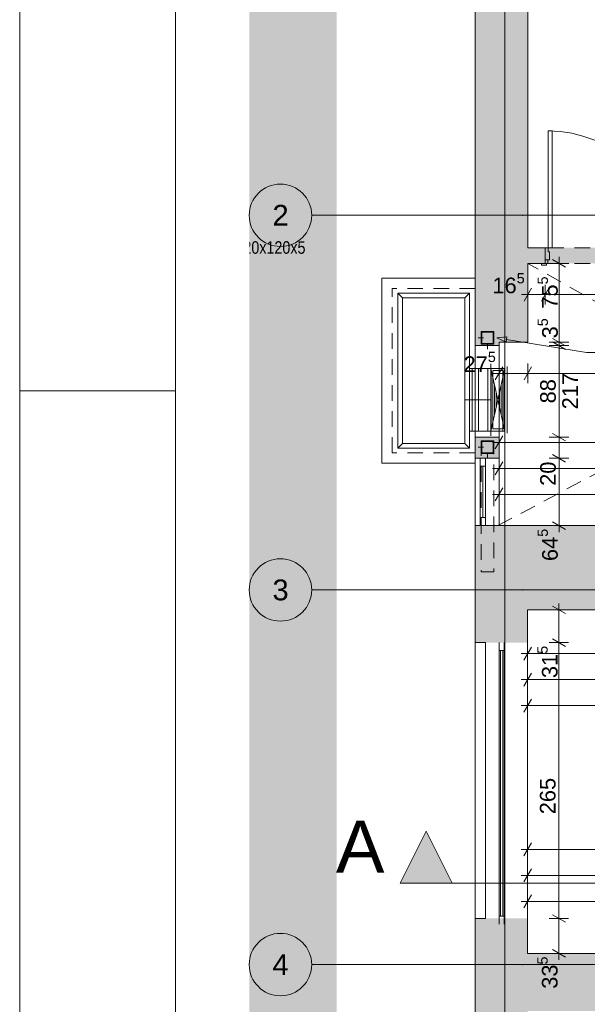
# Paper-space layout 'A-35 RZUT - PIĘTRO 5' of a CAD drawing. Header units: millimetres. Extents: x 0 to 800, y 0 to 500.
# Tile 2 of 18: x 0 to 109, y 179 to 368. Entities that reach past the tile are written whole.
import ezdxf
from ezdxf.xclip import XClip

# ---------------------------------------------------------------- set-up
doc = ezdxf.new("R2010")
doc.units = ezdxf.units.MM
doc.header["$MEASUREMENT"] = 0
doc.header["$XCLIPFRAME"] = 0
for name, pattern in [('ACAD_ISO03W100', [300, 120, -180]), ('DASHDOT', [254, 127, -63.5, 0, -63.5]), ('DASHDOTX2', [1000, 500, -250, 0, -250]), ('DOT2', [3, 0.5, -2.5]), ('Przer. długie kreski', [2.5, 1.5, -1]), ('PRZERYWANA_DU_A', [550, 350, -200])]:
    doc.linetypes.add(name, pattern=pattern)
for name, color, linetype, lineweight in [('0_Nr_pióra__2', 8, 'Continuous', 13), ('A_Arkusz_Nr_pióra__1', 7, 'Continuous', 20), ('A_linie przekroju_Nr_pióra__1', 7, 'Continuous', 20), ('A_wymiary_Nr_pióra__1', 7, 'Continuous', 20), ('A_wymiary_Nr_pióra__2', 8, 'Continuous', 13), ('A_ściany_Nr_pióra__1', 7, 'Continuous', 20), ('Drzwi Archicad_Nr_pióra__3', 252, 'Continuous', 13)]:
    doc.layers.add(name, color=color, linetype=linetype, lineweight=lineweight)
for name, color, linetype, lineweight, true_color in [('A_Arkusz_Nr_pióra__237', 7, 'Continuous', 5, 0x343434), ('A_konstrukcja stalowa_Nr_pióra__10', 7, 'Continuous', 13, 0x4b4b4b), ('A_opis_Nr_pióra__255', 7, 'Continuous', 15, 0x242424), ('A_opis_Nr_pióra__8', 7, 'Continuous', 13, 0x4c4c4c), ('A_osie_Nr_pióra__16', 7, 'Continuous', 5, 0x0f0f0f), ('A_osie_Nr_pióra__76', 7, 'Continuous', 5, 0x2d2d2d), ('A_sanitarne_Nr_pióra__6', 7, 'Continuous', 13, 0xa9a9a9), ('A_sufit_Nr_pióra__4', 7, 'Continuous', 18, 0x4b4b4b), ('A_ściany_Nr_pióra__10', 7, 'Continuous', 13, 0x4b4b4b), ('A_ściany_Nr_pióra__19', 7, 'Continuous', 5, 0x191919), ('Okna Archicada_Nr_pióra__19', 7, 'Continuous', 5, 0x191919)]:
    doc.layers.add(name, color=color, linetype=linetype, lineweight=lineweight, true_color=true_color)
for name, color, linetype in [('A_konstrukcja stalowa', 7, 'Continuous'), ('A_linie przekroju', 7, 'Continuous'), ('A_podrys', 7, 'Continuous'), ('A_ppoż proj', 7, 'Continuous'), ('A_ściany', 7, 'Continuous')]:
    doc.layers.add(name, color=color, linetype=linetype)
doc.styles.add('STYL_AUTOMATYCZNY_1', font='arial.ttf')
doc.styles.add('STYL_AUTOMATYCZNY_2', font='ARIALN.TTF')
doc.styles.add('STYL_AUTOMATYCZNY_5', font='arial.ttf')

# ---------------------------------------------------------------- blocks, each defined once
blk = doc.blocks.new('Rysunek_1_1', base_point=(-3193.41, -631.4))
at = {"linetype": 'Continuous', "lineweight": 0, "true_color": 0x484848}
blk.add_hatch(color=251, dxfattribs=at).paths.add_polyline_path([(44.07, 126.75), (60.84, 126.75), (60.84, 454.37), (374.97, 454.37), (374.97, 316.75), (544.97, 316.75), (544.97, 478.17), (44.07, 478.17)])
at = {"layer": 'A_konstrukcja stalowa', "linetype": 'Continuous', "lineweight": 0, "true_color": 0x252525}
h = blk.add_hatch(color=250, dxfattribs=at)
h.paths.add_polyline_path([(88.64, 305.99), (91.04, 305.99), (91.04, 308.39), (88.64, 308.39)])
h.paths.add_polyline_path([(88.74, 306.09), (88.74, 308.29), (90.94, 308.29), (90.94, 306.09)], flags=0)
h = blk.add_hatch(color=250, dxfattribs=at)
h.paths.add_polyline_path([(88.64, 284.99), (91.04, 284.99), (91.04, 287.39), (88.64, 287.39)])
h.paths.add_polyline_path([(88.74, 285.09), (88.74, 287.29), (90.94, 287.29), (90.94, 285.09)], flags=0)
at = {"layer": 'A_linie przekroju', "linetype": 'Continuous', "lineweight": 0, "true_color": 0x000000}
blk.add_hatch(color=18, dxfattribs=at).paths.add_polyline_path([(73.04, 202.41), (83.04, 202.41), (78.04, 212.41)])
at = {"layer": 'A_ppoż proj', "linetype": 'Continuous', "lineweight": 0, "true_color": 0x121212}
blk.add_hatch(color=250, dxfattribs=at).paths.add_polyline_path([(100.91, 324.51), (100.91, 321.51), (124.73, 321.51), (124.73, 324.51)])
at = {"layer": 'A_ściany', "linetype": 'Continuous', "lineweight": 0, "true_color": 0x000000}
for points in [[(87.44, 446.37), (87.44, 306.37), (97.58, 306.37), (97.58, 438.27)], [(97.58, 324.51), (97.58, 321.51), (100.91, 321.51), (100.91, 324.51)], [(92.04, 306.37), (87.44, 306.37), (87.44, 305.69), (90.04, 305.69), (92.04, 305.69)], [(87.44, 284.05), (92.04, 284.05), (92.04, 288.09), (90.04, 288.09), (87.44, 288.09)], [(87.44, 271.11), (87.44, 248.62), (97.53, 248.62), (97.53, 254.91)], [(97.53, 254.91), (186.57, 254.91), (186.57, 271.11), (87.44, 271.11)], [(87.44, 195.62), (87.44, 174.37), (97.53, 174.37), (97.53, 195.62)], [(186.63, 188.91), (97.53, 188.91), (97.53, 177.81), (186.63, 177.81)]]:
    blk.add_hatch(color=18, dxfattribs=at).paths.add_polyline_path(points)
at = {"layer": '0_Nr_pióra__2', "color": 8, "linetype": 'PRZERYWANA_DU_A', "lineweight": 13, "ltscale": 2, "flags": 128}
blk.add_lwpolyline([(544.97, 316.75), (374.97, 316.75), (374.97, 454.37), (60.84, 454.37), (60.84, 126.75)], dxfattribs=at)
at = {"layer": 'A_konstrukcja stalowa_Nr_pióra__10', "color": 251, "linetype": 'DOT2', "lineweight": 13, "ltscale": 2, "true_color": 0x4b4b4b}
for p, q in [((89.84, 304.99), (89.84, 309.39)), ((88.04, 307.19), (91.64, 307.19)), ((89.84, 283.99), (89.84, 288.39)), ((88.04, 286.19), (91.64, 286.19))]:
    blk.add_line(p, q, dxfattribs=at)
at = {"layer": 'A_konstrukcja stalowa_Nr_pióra__10', "color": 251, "linetype": 'Continuous', "lineweight": 13, "ltscale": 2, "true_color": 0x4b4b4b}
for p, q in [((91.04, 308.39), (88.64, 308.39)), ((88.64, 308.39), (88.64, 305.99)), ((88.74, 306.09), (88.74, 308.29)), ((88.74, 308.29), (90.94, 308.29)), ((90.94, 308.29), (90.94, 306.09)), ((91.04, 305.99), (91.04, 308.39)), ((88.64, 305.99), (91.04, 305.99)), ((90.94, 306.09), (88.74, 306.09)), ((91.04, 287.39), (88.64, 287.39)), ((88.64, 287.39), (88.64, 284.99)), ((88.74, 285.09), (88.74, 287.29)), ((88.74, 287.29), (90.94, 287.29)), ((90.94, 287.29), (90.94, 285.09)), ((91.04, 284.99), (91.04, 287.39)), ((88.64, 284.99), (91.04, 284.99)), ((90.94, 285.09), (88.74, 285.09))]:
    blk.add_line(p, q, dxfattribs=at)
at = {"layer": 'A_konstrukcja stalowa_Nr_pióra__10', "color": 251, "linetype": 'Przer. długie kreski', "lineweight": 13, "ltscale": 2, "true_color": 0x4b4b4b, "flags": 128}
blk.add_lwpolyline([(88.64, 262.25), (91.04, 262.25), (91.04, 284.99), (88.64, 284.99)], close=True, dxfattribs=at)
at = {"layer": 'A_linie przekroju_Nr_pióra__1', "color": 7, "linetype": 'ACAD_ISO03W100', "lineweight": 20, "ltscale": 2}
blk.add_line((83.04, 202.41), (544.97, 202.41), dxfattribs=at)
at = {"layer": 'A_linie przekroju_Nr_pióra__1', "color": 7, "linetype": 'Continuous', "lineweight": 20, "ltscale": 2, "flags": 128}
blk.add_lwpolyline([(73.04, 202.41), (83.04, 202.41), (78.04, 212.41)], close=True, dxfattribs=at)
at = {"layer": 'A_opis_Nr_pióra__255', "color": 250, "linetype": 'Continuous', "lineweight": 15, "ltscale": 2, "true_color": 0x242424}
for p, q in [((91.64, 307.19), (93.56, 307.38)), ((91.64, 307.19), (93.4, 306.39)), ((93.56, 307.38), (93.4, 306.39)), ((93.48, 306.89), (108.81, 304.36)), ((108.81, 304.36), (112.84, 304.36))]:
    blk.add_line(p, q, dxfattribs=at)
at = {"layer": 'A_osie_Nr_pióra__16', "color": 250, "linetype": 'DASHDOTX2', "lineweight": 5, "ltscale": 2, "true_color": 0x0f0f0f}
for p, q in [((93.18, 390.39), (93.18, 126.75)), ((96.57, 330.75), (56.07, 330.75)), ((544.97, 330.75), (96.57, 330.75)), ((96.57, 330.75), (96.57, 330.75)), ((96.57, 258.75), (56.07, 258.75)), ((544.97, 258.75), (96.57, 258.75)), ((96.57, 258.75), (96.57, 258.75)), ((96.57, 186.75), (56.07, 186.75)), ((544.97, 186.75), (96.57, 186.75)), ((96.57, 186.75), (96.57, 186.75))]:
    blk.add_line(p, q, dxfattribs=at)
for p in [(96.57, 330.75), (96.57, 258.75), (96.57, 186.75)]:
    blk.add_point(p, dxfattribs=at)
at = {"layer": 'A_osie_Nr_pióra__76', "color": 250, "linetype": 'Continuous', "lineweight": 5, "ltscale": 2, "true_color": 0x2d2d2d}
for centre in [(50.07, 330.75), (50.07, 258.75), (50.07, 186.75)]:
    blk.add_circle(centre, 6, dxfattribs=at)
at = {"layer": 'A_sanitarne_Nr_pióra__6', "color": 253, "linetype": 'Continuous', "lineweight": 13, "ltscale": 2, "true_color": 0xa9a9a9}
for p, q in [((72.58, 315.79), (73.48, 314.89)), ((72.58, 315.79), (86.38, 315.79)), ((72.58, 285.99), (72.58, 315.79)), ((73.48, 314.89), (73.48, 286.89)), ((73.48, 314.89), (85.48, 314.89)), ((86.38, 315.79), (85.48, 314.89)), ((85.48, 314.89), (85.48, 286.89)), ((86.38, 315.79), (86.38, 285.99)), ((90.48, 301.29), (86.38, 301.29)), ((86.88, 301.29), (86.88, 289.29)), ((87.48, 302.19), (87.48, 288.39)), ((88.08, 289.29), (88.08, 301.29)), ((89.88, 301.29), (89.88, 289.29)), ((90.48, 302.19), (90.48, 288.39)), ((90.48, 302.19), (90.48, 288.39)), ((93.18, 301.29), (90.48, 289.29)), ((90.48, 301.29), (93.18, 289.29)), ((90.48, 301.29), (93.18, 301.29)), ((90.56, 300.93), (90.56, 289.64)), ((92.83, 300.89), (90.83, 300.89)), ((90.83, 300.89), (90.83, 289.69)), ((92.78, 289.29), (92.78, 301.29)), ((92.83, 289.69), (92.83, 300.89)), ((93.1, 300.93), (93.1, 289.64)), ((93.18, 302.19), (93.18, 288.39)), ((93.58, 301.69), (93.58, 288.89)), ((90.88, 299.52), (90.88, 291.06)), ((92.78, 299.52), (92.78, 291.06)), ((91.2, 298.11), (91.2, 292.47)), ((92.47, 298.11), (92.47, 292.47)), ((91.51, 296.7), (91.51, 293.88)), ((92.15, 296.7), (92.15, 293.88)), ((90.83, 289.69), (92.83, 289.69)), ((86.38, 289.29), (90.48, 289.29)), ((90.48, 289.29), (93.18, 289.29)), ((72.58, 285.99), (73.48, 286.89)), ((86.38, 285.99), (72.58, 285.99)), ((73.48, 286.89), (85.48, 286.89)), ((86.38, 285.99), (85.48, 286.89))]:
    blk.add_line(p, q, dxfattribs=at)
at = {"layer": 'A_sanitarne_Nr_pióra__6', "color": 253, "linetype": 'DASHDOT', "lineweight": 13, "ltscale": 2, "true_color": 0xa9a9a9}
blk.add_line((85.48, 295.29), (90.48, 295.29), dxfattribs=at)
at = {"layer": 'A_sufit_Nr_pióra__4', "color": 251, "linetype": 'Przer. długie kreski', "lineweight": 18, "ltscale": 2, "true_color": 0x4b4b4b}
for p, q in [((91.83, 271.11), (186.57, 321.51)), ((186.57, 271.11), (97.58, 321.51))]:
    blk.add_line(p, q, dxfattribs=at)
at = {"layer": 'A_wymiary_Nr_pióra__1', "color": 7, "linetype": 'Continuous', "lineweight": 20, "ltscale": 2}
for p, q in [((104.83, 320.79), (102.33, 322.23)), ((98.3, 316.76), (96.86, 314.26)), ((101.63, 316.76), (100.19, 314.26)), ((102.33, 307.09), (104.83, 305.65)), ((104.83, 304.97), (102.33, 306.41)), ((92.76, 301.62), (91.32, 299.12)), ((98.3, 301.62), (96.86, 299.12)), ((92.76, 288.36), (91.32, 285.86)), ((102.33, 288.81), (104.83, 287.37)), ((102.33, 284.77), (104.83, 283.33)), ((92.76, 283.36), (91.32, 280.86)), ((92.76, 278.36), (91.32, 275.86)), ((102.33, 271.83), (104.83, 270.39)), ((104.78, 254.19), (102.28, 255.63)), ((102.28, 249.34), (104.78, 247.9)), ((98.25, 247.76), (96.81, 245.26)), ((98.25, 242.76), (96.81, 240.26)), ((98.25, 237.76), (96.81, 235.26)), ((98.25, 210.14), (96.81, 207.64)), ((98.25, 205.14), (96.81, 202.64)), ((98.25, 200.14), (96.81, 197.64)), ((102.28, 196.34), (104.78, 194.9)), ((102.28, 189.63), (104.78, 188.19))]:
    blk.add_line(p, q, dxfattribs=at)
at = {"layer": 'A_wymiary_Nr_pióra__2', "color": 8, "linetype": 'Continuous', "lineweight": 13, "ltscale": 2}
for p, q in [((103.58, 321.51), (103.58, 322.73)), ((105.45, 321.51), (101.7, 321.51)), ((103.58, 306.37), (103.58, 321.51)), ((97.58, 313.63), (97.58, 317.38)), ((100.91, 313.63), (100.91, 317.38)), ((96.35, 315.51), (97.58, 315.51)), ((97.58, 315.51), (100.91, 315.51)), ((100.91, 315.51), (124.51, 315.51)), ((105.45, 306.37), (101.7, 306.37)), ((105.45, 305.69), (101.7, 305.69)), ((103.58, 305.69), (103.58, 306.37)), ((103.58, 288.09), (103.58, 305.69)), ((92.04, 298.49), (92.04, 302.24)), ((97.58, 298.49), (97.58, 302.24)), ((90.81, 300.37), (92.04, 300.37)), ((92.04, 300.37), (97.58, 300.37)), ((97.58, 300.37), (285.29, 300.37)), ((92.04, 285.23), (92.04, 288.98)), ((105.45, 288.09), (101.7, 288.09)), ((103.58, 284.05), (103.58, 288.09)), ((90.81, 287.11), (92.04, 287.11)), ((92.04, 287.11), (285.29, 287.11)), ((92.04, 280.23), (92.04, 283.98)), ((105.45, 284.05), (101.7, 284.05)), ((103.58, 271.11), (103.58, 284.05)), ((90.81, 282.11), (92.04, 282.11)), ((92.04, 282.11), (186.57, 282.11)), ((92.04, 275.23), (92.04, 278.98)), ((90.81, 277.11), (92.04, 277.11)), ((92.04, 277.11), (186.57, 277.11)), ((105.45, 271.11), (101.7, 271.11)), ((103.58, 269.88), (103.58, 271.11)), ((103.53, 254.91), (103.53, 256.13)), ((105.41, 254.91), (101.66, 254.91)), ((103.53, 248.62), (103.53, 254.91)), ((97.53, 244.63), (97.53, 248.38)), ((105.41, 248.62), (101.66, 248.62)), ((103.53, 195.62), (103.53, 248.62)), ((96.31, 246.51), (97.53, 246.51)), ((97.53, 246.51), (192.47, 246.51)), ((97.53, 239.63), (97.53, 243.38)), ((96.31, 241.51), (97.53, 241.51)), ((97.53, 241.51), (128.53, 241.51)), ((97.53, 234.63), (97.53, 238.38)), ((96.31, 236.51), (97.53, 236.51)), ((97.53, 236.51), (228.79, 236.51)), ((97.53, 207.01), (97.53, 210.76)), ((96.31, 208.89), (97.53, 208.89)), ((97.53, 208.89), (228.79, 208.89)), ((97.53, 202.01), (97.53, 205.76)), ((96.31, 203.89), (97.53, 203.89)), ((97.53, 203.89), (130.13, 203.89)), ((97.53, 197.01), (97.53, 200.76)), ((96.31, 198.89), (97.53, 198.89)), ((97.53, 198.89), (192.33, 198.89)), ((105.41, 195.62), (101.66, 195.62)), ((103.53, 188.91), (103.53, 195.62)), ((105.41, 188.91), (101.66, 188.91)), ((103.53, 187.68), (103.53, 188.91))]:
    blk.add_line(p, q, dxfattribs=at)
at = {"layer": 'A_ściany_Nr_pióra__1', "color": 7, "linetype": 'Continuous', "lineweight": 20, "ltscale": 2}
for p, q in [((100.91, 324.51), (100.91, 322.21)), ((100.91, 322.21), (100.91, 321.51)), ((100.91, 321.51), (100.17, 321.51)), ((90.04, 305.69), (87.44, 305.69)), ((90.04, 305.69), (92.04, 305.69)), ((90.04, 288.09), (87.44, 288.09)), ((90.04, 288.09), (92.04, 288.09)), ((87.44, 284.05), (92.04, 284.05)), ((87.44, 249.71), (87.44, 194.53)), ((89.44, 248.62), (89.44, 195.62)), ((97.53, 248.62), (97.53, 195.62))]:
    blk.add_line(p, q, dxfattribs=at)
at = {"layer": 'A_ściany_Nr_pióra__1', "color": 7, "linetype": 'Continuous', "lineweight": 20, "ltscale": 2, "flags": 128}
for points in [[(87.44, 446.37), (87.44, 306.37)], [(97.58, 324.51), (97.58, 438.27)], [(100.91, 324.51), (97.58, 324.51)], [(97.58, 306.37), (97.58, 321.51)], [(97.58, 321.51), (100.91, 321.51)], [(87.44, 306.37), (87.44, 305.69)], [(92.04, 305.69), (92.04, 306.37)], [(92.04, 306.37), (97.58, 306.37)], [(87.44, 288.09), (87.44, 284.05)], [(92.04, 284.05), (92.04, 288.09)], [(87.44, 271.15), (92.04, 271.15)], [(87.44, 271.11), (87.44, 248.62)], [(186.57, 271.11), (87.44, 271.11)], [(97.53, 248.62), (97.53, 254.91)], [(97.53, 254.91), (186.57, 254.91)], [(87.44, 248.62), (89.44, 248.62)], [(87.44, 195.62), (87.44, 174.37)], [(89.44, 195.62), (87.44, 195.62)], [(97.53, 188.91), (97.53, 195.62)], [(186.63, 188.91), (97.53, 188.91)]]:
    blk.add_lwpolyline(points, dxfattribs=at)
at = {"layer": 'A_ściany_Nr_pióra__10', "color": 251, "linetype": 'Continuous', "lineweight": 13, "ltscale": 2, "true_color": 0x4b4b4b}
for p, q in [((87.44, 318.69), (69.52, 318.69)), ((69.52, 283.09), (69.52, 318.69)), ((87.44, 283.09), (69.52, 283.09))]:
    blk.add_line(p, q, dxfattribs=at)
at = {"layer": 'A_ściany_Nr_pióra__10', "color": 251, "linetype": 'Przer. długie kreski', "lineweight": 13, "ltscale": 2, "true_color": 0x4b4b4b}
for p, q in [((87.44, 316.69), (71.52, 316.69)), ((71.52, 285.09), (71.52, 316.69)), ((87.44, 285.09), (71.52, 285.09))]:
    blk.add_line(p, q, dxfattribs=at)
at = {"layer": 'A_ściany_Nr_pióra__19', "color": 250, "linetype": 'Continuous', "lineweight": 5, "ltscale": 2, "true_color": 0x191919}
for p, q in [((87.44, 284.05), (87.44, 271.15)), ((92.04, 271.15), (92.04, 284.05))]:
    blk.add_line(p, q, dxfattribs=at)
at = {"layer": 'Drzwi Archicad_Nr_pióra__3', "color": 252, "linetype": 'Continuous', "lineweight": 13, "ltscale": 2}
for p, q in [((101.47, 346.99), (101.47, 324.51)), ((102.27, 346.99), (101.47, 346.99)), ((102.27, 324.51), (102.27, 346.99)), ((100.91, 322.21), (100.91, 324.51)), ((100.91, 324.51), (101.47, 324.51)), ((100.91, 324.51), (100.91, 322.21)), ((100.91, 324.51), (100.91, 322.21)), ((101.47, 324.51), (101.47, 323.71)), ((101.47, 324.51), (102.27, 324.51)), ((101.47, 323.71), (101.71, 323.71)), ((101.71, 323.71), (101.71, 322.21)), ((100.91, 322.21), (100.91, 321.51)), ((101.41, 322.21), (100.91, 322.21)), ((101.71, 322.21), (100.91, 322.21)), ((100.91, 322.21), (100.91, 321.51)), ((100.91, 322.21), (100.91, 321.51)), ((101.41, 321.51), (101.41, 322.21)), ((101.17, 321.51), (100.17, 321.51)), ((100.17, 321.51), (100.17, 321.13)), ((100.91, 321.51), (100.17, 321.51)), ((100.91, 321.51), (100.17, 321.51)), ((100.17, 321.13), (101.17, 321.13)), ((100.91, 321.51), (101.41, 321.51)), ((101.17, 321.13), (101.17, 321.51))]:
    blk.add_line(p, q, dxfattribs=at)
at = {"layer": 'Drzwi Archicad_Nr_pióra__3', "color": 252, "linetype": 'Przer. długie kreski', "lineweight": 13, "ltscale": 2}
for p, q in [((124.51, 324.51), (100.91, 324.51)), ((124.51, 321.51), (100.91, 321.51))]:
    blk.add_line(p, q, dxfattribs=at)
at = {"layer": 'Drzwi Archicad_Nr_pióra__3', "color": 252, "linetype": 'Continuous', "lineweight": 13, "ltscale": 2}
blk.add_arc((101.47, 324.51), 22.48, 0, 90, dxfattribs=at)
at = {"layer": 'Okna Archicada_Nr_pióra__19', "color": 250, "linetype": 'Continuous', "lineweight": 5, "ltscale": 2, "true_color": 0x191919}
for p, q in [((90.04, 305.69), (87.44, 305.69)), ((87.44, 288.09), (87.44, 305.69)), ((90.04, 305.69), (92.04, 305.69)), ((92.04, 288.09), (92.04, 305.69)), ((90.04, 288.09), (87.44, 288.09)), ((90.04, 288.09), (92.04, 288.09)), ((89.44, 284.05), (88.44, 284.05)), ((88.44, 284.05), (88.44, 271.15)), ((89.44, 271.15), (89.44, 284.05)), ((89.44, 282.55), (88.44, 282.55)), ((88.94, 272.65), (88.94, 282.55)), ((89.44, 272.65), (88.44, 272.65)), ((88.44, 271.15), (89.44, 271.15)), ((92.04, 194.53), (92.04, 248.62)), ((93.04, 194.53), (93.04, 248.62)), ((92.04, 247.12), (93.04, 247.12)), ((92.34, 196.03), (92.34, 247.12)), ((92.74, 196.03), (92.74, 247.12)), ((92.04, 196.03), (93.04, 196.03))]:
    blk.add_line(p, q, dxfattribs=at)
at = {"layer": 'A_linie przekroju_Nr_pióra__1', "color": 7, "linetype": 'Continuous', "lineweight": 20, "insert": (70.04, 204.41), "char_height": 10, "attachment_point": 9, "style": 'STYL_AUTOMATYCZNY_1'}
blk.add_mtext('\\A1;{\\pqr;\\pt0;\\fArial|b0|i0|c238|p0;\\W1.000000;A}', dxfattribs=at)
at = {"layer": 'A_opis_Nr_pióra__8', "color": 251, "linetype": 'Continuous', "lineweight": 13, "true_color": 0x4c4c4c, "insert": (36.84, 324.54), "char_height": 2.4, "attachment_point": 4, "style": 'STYL_AUTOMATYCZNY_2'}
blk.add_mtext('\\A1;{\\pql;\\fArial Narrow|b0|i0|c238|p0;\\W1.000000;RK 120x120x5}', dxfattribs=at)
at = {"layer": 'A_osie_Nr_pióra__76', "color": 250, "linetype": 'Continuous', "lineweight": 5, "true_color": 0x2d2d2d, "char_height": 4, "attachment_point": 1, "style": 'STYL_AUTOMATYCZNY_1'}
for s, insert in [('\\A1;{\\pql;\\pt0;\\fArial|b0|i0|c238|p0;\\W1.000000;2}', (48.54, 332.75)), ('\\A1;{\\pql;\\pt0;\\fArial|b0|i0|c238|p0;\\W1.000000;3}', (48.54, 260.75)), ('\\A1;{\\pql;\\pt0;\\fArial|b0|i0|c238|p0;\\W1.000000;4}', (48.54, 188.75))]:
    blk.add_mtext(s, dxfattribs=dict(at, insert=insert))
at = {"layer": 'A_wymiary_Nr_pióra__1', "color": 7, "linetype": 'Continuous', "lineweight": 20, "char_height": 3, "attachment_point": 7, "style": 'STYL_AUTOMATYCZNY_1'}
for s, insert in [('\\A1;{\\pql;\\fArial|b0|i0|c238|p0;\\W1.000000;16\\fArial|b0|i0|c238|p0;\\W1.000000;\\A1{\\H.66x;\\S5^  ;}}', (90.77, 314.89)), ('\\A1;{\\pql;\\fArial|b0|i0|c238|p0;\\W1.000000;27\\fArial|b0|i0|c238|p0;\\W1.000000;\\A1{\\H.66x;\\S5^  ;}}', (85.23, 299.77))]:
    blk.add_mtext(s, dxfattribs=dict(at, insert=insert))
at = {"layer": 'A_wymiary_Nr_pióra__1', "color": 7, "linetype": 'Continuous', "lineweight": 20, "char_height": 3, "attachment_point": 7, "rotation": 90, "style": 'STYL_AUTOMATYCZNY_1'}
for s, insert in [('\\A1;{\\pql;\\fArial|b0|i0|c238|p0;\\W1.000000;75\\fArial|b0|i0|c238|p0;\\W1.000000;\\A1{\\H.66x;\\S5^  ;}}', (104.19, 312.79)), ('\\A1;{\\pql;\\fArial|b0|i0|c238|p0;\\W1.000000;3\\fArial|b0|i0|c238|p0;\\W1.000000;\\A1{\\H.66x;\\S5^  ;}}', (104.19, 307.09)), ('\\A1;{\\pql;\\fArial|b0|i0|c238|p0;\\W1.000000;64\\fArial|b0|i0|c238|p0;\\W1.000000;\\A1{\\H.66x;\\S5^  ;}}', (104.19, 264.3)), ('\\A1;{\\pql;\\fArial|b0|i0|c238|p0;\\W1.000000;31\\fArial|b0|i0|c238|p0;\\W1.000000;\\A1{\\H.66x;\\S5^  ;}}', (104.15, 241.81)), ('\\A1;{\\pql;\\fArial|b0|i0|c238|p0;\\W1.000000;33\\fArial|b0|i0|c238|p0;\\W1.000000;\\A1{\\H.66x;\\S5^  ;}}', (104.15, 182.1))]:
    blk.add_mtext(s, dxfattribs=dict(at, insert=insert))
at = {"layer": 'A_wymiary_Nr_pióra__1', "color": 7, "linetype": 'Continuous', "lineweight": 20, "char_height": 3, "attachment_point": 7, "rotation": 90, "style": 'STYL_AUTOMATYCZNY_5'}
for s, insert, width in [('\\A1;{\\pql;\\fArial|b0|i0|c238|p0;\\W1.000000;217}', (107.18, 293.46), 6.8645), ('\\A1;{\\pql;\\fArial|b0|i0|c238|p0;\\W1.000000;88}', (102.98, 294.6), 4.5763), ('\\A1;{\\pql;\\fArial|b0|i0|c238|p0;\\W1.000000;20}', (102.98, 278.75), 4.5763), ('\\A1;{\\pql;\\fArial|b0|i0|c238|p0;\\W1.000000;265}', (102.93, 215.64), 6.8645)]:
    blk.add_mtext(s, dxfattribs=dict(at, insert=insert, width=width))

psp = doc.layouts.new('A-35 RZUT - PIĘTRO 5')

# ---------------------------------------------------------------- linework, layer by layer
at = {"layer": 'A_Arkusz_Nr_pióra__1', "color": 7, "linetype": 'Continuous', "lineweight": 20}
psp.add_line((29.9, 495.1), (29.9, 4.9), dxfattribs=at)
at = {"layer": 'A_Arkusz_Nr_pióra__1', "color": 7, "linetype": 'Continuous', "lineweight": 20, "flags": 128}
psp.add_lwpolyline([(0, 500), (800, 500), (800, 0), (0, 0)], close=True, dxfattribs=at)
at = {"layer": 'A_Arkusz_Nr_pióra__237', "color": 250, "linetype": 'Continuous', "lineweight": 5, "true_color": 0x343434}
psp.add_line((0, 297), (29.9, 297), dxfattribs=at)

# ---------------------------------------------------------------- block references
at = {"layer": 'A_podrys', "color": 37, "linetype": 'Continuous', "lineweight": 5, "true_color": 0x656532}
ref = psp.add_blockref('Rysunek_1_1', (-3193.41, -631.4), dxfattribs=at)
XClip(ref).set_block_clipping_path([(44.069637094, 126.7487186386), (544.9695795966, 478.1668323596)])

doc.saveas('drawing.dxf')
